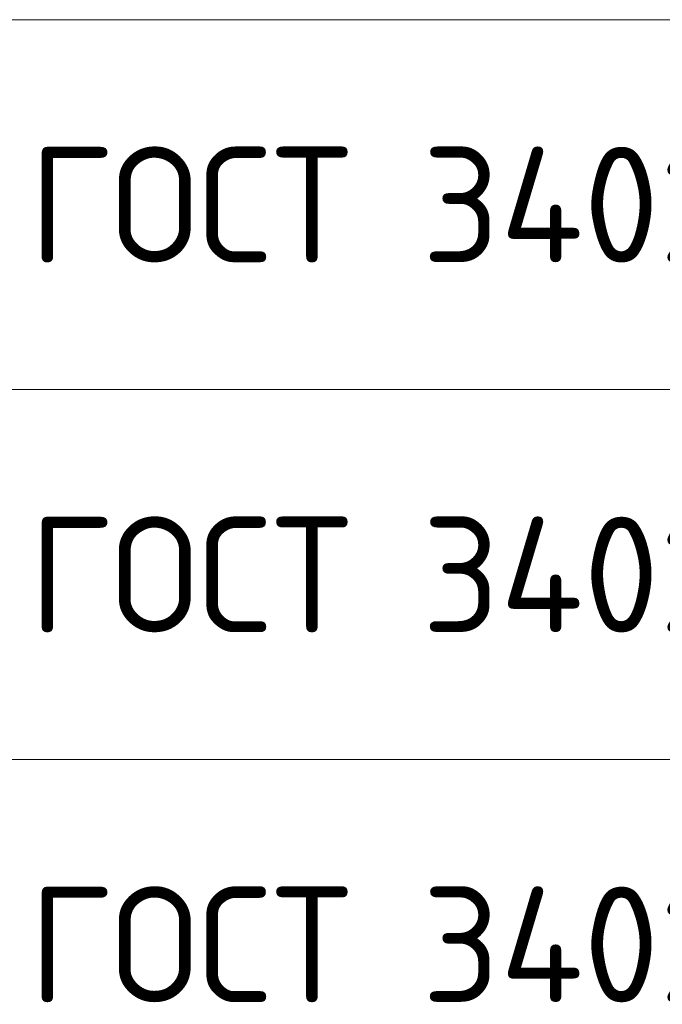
# Model space of a CAD drawing. Header units: metres. Extents: x -38 to 107, y -15 to 21.
# Tile 67 of 133: x 70.33 to 71.72, y 3.94 to 6.07. Entities that reach past the tile are written whole.
import ezdxf

# ---------------------------------------------------------------- set-up
doc = ezdxf.new("R2010")
doc.units = ezdxf.units.M
doc.styles.add('ISOCPEUR', font='txt')

msp = doc.modelspace()

# ---------------------------------------------------------------- linework, layer by layer
at = {"color": 7, "linetype": 'Continuous', "lineweight": 13, "transparency": 33554687}
for p, q in [((86.4198, 6.0717), (67.9198, 6.0717)), ((86.4198, 5.2717), (67.9198, 5.2717)), ((86.4198, 4.4717), (67.9198, 4.4717))]:
    msp.add_line(p, q, dxfattribs=at)

# ---------------------------------------------------------------- texts
at = {"color": 7, "linetype": 'Continuous', "lineweight": 35, "transparency": 33554687, "char_height": 0.25, "width": 2.743715, "attachment_point": 7, "style": 'ISOCPEUR'}
for insert in [(70.3506, 5.5467), (70.3506, 4.7467), (70.3506, 3.9467)]:
    msp.add_mtext('\\W0.96;ГОСТ 34028-2016', dxfattribs=dict(at, insert=insert))

doc.saveas('drawing.dxf')
